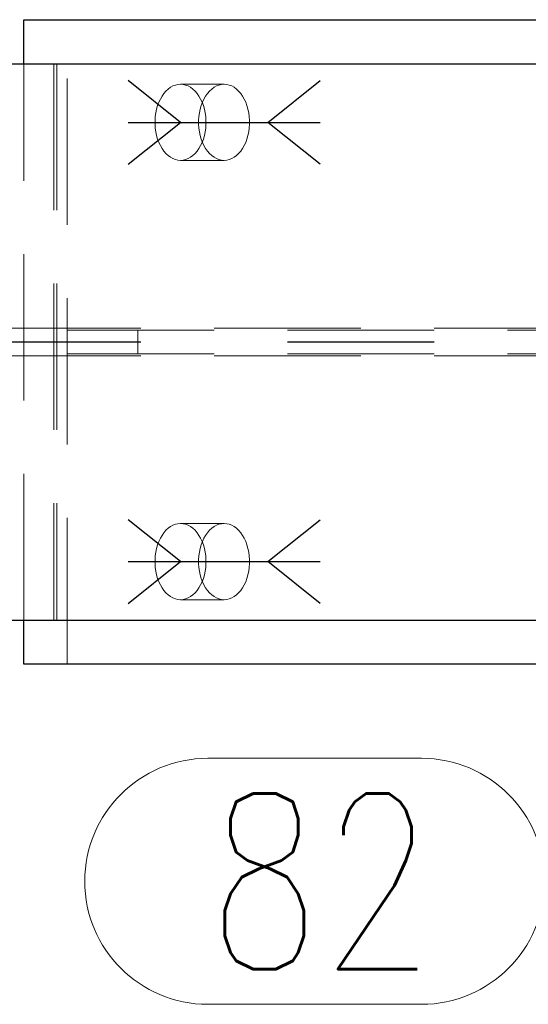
# Model space of a CAD drawing. Header units: millimetres. Extents: x 3528 to 4122, y 12044 to 12491.
# Tile 19 of 58: x 3910 to 3919, y 12065 to 12082. Entities that reach past the tile are written whole.
import ezdxf

# ---------------------------------------------------------------- set-up
doc = ezdxf.new("R2010")
doc.units = ezdxf.units.MM
doc.header["$LTSCALE"] = 10
doc.linetypes.add('HIDDEN', pattern=[0.375, 0.25, -0.125])
doc.linetypes.add('MITTE', pattern=[2, 1.25, -0.25, 0.25, -0.25])
doc.layers.get('Defpoints').update_dxf_attribs({"color": 1})
for name, color, linetype in [('PS_BOLT', 4, 'Continuous'), ('PS_MID', 5, 'MITTE'), ('PS_SHAPE', 3, 'Continuous')]:
    doc.layers.add(name, color=color, linetype=linetype)
for name, color, linetype, lineweight in [('PS_DIM', 4, 'Continuous', 13), ('PS_Hidden', 2, 'HIDDEN', 9), ('PS_Pos', 1, 'Continuous', 15), ('PS_SOLID', 7, 'Continuous', 30)]:
    doc.layers.add(name, color=color, linetype=linetype, lineweight=lineweight)
doc.styles.add('simplex', font='simplex.shx', dxfattribs={"width": 0.75})
doc.dimstyles.new('1_20_GŁ_DS1-LS20', dxfattribs={"dimtxt": 2, "dimasz": 2, "dimexe": 2, "dimexo": 5, "dimgap": 1, "dimtad": 1, "dimjust": 4, "dimdec": 0, "dimlfac": 20, "dimtxsty": 'simplex', "dimblk1": 'NONE', "dimsah": 1, "dimcen": 2, "dimclrd": 256, "dimclre": 256, "dimclrt": 4, "dimadec": 1, "dimazin": 0, "dimtfac": 1, "dimtdec": 0, "dimtmove": 2, "dimatfit": 3, "dimfxl": 1, "dimarcsym": 0})

# ---------------------------------------------------------------- blocks, each defined once
blk = doc.blocks.new('*D150')
at = {"layer": 'Defpoints', "color": 0, "transparency": 16777216}
for p in [(3933.069, 12096.08), (3933.069, 12082.919), (3585.581, 12071.869)]:
    blk.add_point(p, dxfattribs=at)
at = {"layer": 'PS_DIM', "lineweight": -2, "transparency": 16777216}
for p, q in [((3585.581, 12076.869), (3585.581, 12098.08)), ((3933.069, 12087.919), (3933.069, 12098.08)), ((3585.581, 12096.08), (3931.069, 12096.08))]:
    blk.add_line(p, q, dxfattribs=at)
at = {"layer": 'PS_DIM', "transparency": 16777216}
blk.add_solid([(3931.069, 12096.413), (3931.069, 12095.747), (3933.069, 12096.08)], dxfattribs=at)
at = {"layer": 'PS_DIM', "color": 4, "transparency": 16777216, "insert": (3931.049, 12091.846), "char_height": 2, "attachment_point": 5, "rotation": 90, "style": 'simplex'}
blk.add_mtext('14640', dxfattribs=at)
blk = doc.blocks.new('_None')
blk = doc.blocks.new('*D151')
at = {"layer": 'Defpoints', "color": 0, "transparency": 16777216}
for p in [(3945.171, 12096.08), (3585.581, 12071.869), (3945.171, 12071.119)]:
    blk.add_point(p, dxfattribs=at)
at = {"layer": 'PS_DIM', "lineweight": -2, "transparency": 16777216}
for p, q in [((3585.581, 12076.869), (3585.581, 12098.08)), ((3945.171, 12076.119), (3945.171, 12098.08)), ((3585.581, 12096.08), (3943.171, 12096.08))]:
    blk.add_line(p, q, dxfattribs=at)
at = {"layer": 'PS_DIM', "transparency": 16777216}
blk.add_solid([(3943.171, 12096.413), (3943.171, 12095.747), (3945.171, 12096.08)], dxfattribs=at)
at = {"layer": 'PS_DIM', "color": 4, "transparency": 16777216, "insert": (3943.151, 12091.846), "char_height": 2, "attachment_point": 5, "rotation": 90, "style": 'simplex'}
blk.add_mtext('14882', dxfattribs=at)
blk = doc.blocks.new('*X444')
at = {"color": 30, "linetype": 'Continuous'}
for p, q in [((3913.006, 12072.869), (3912.114, 12073.583)), ((3914.494, 12072.869), (3915.386, 12073.583)), ((3912.114, 12072.156), (3913.006, 12072.869)), ((3912.114, 12072.869), (3915.386, 12072.869)), ((3915.386, 12072.156), (3914.494, 12072.869))]:
    blk.add_line(p, q, dxfattribs=at)
blk = doc.blocks.new('*X447')
at = {"layer": 'PS_Hidden', "color": 2, "linetype": 'HIDDEN'}
for p, q in [((3911.076, 12071.119), (3911.076, 12082.119)), ((3910.332, 12071.869), (3910.332, 12081.369)), ((3910.845, 12081.369), (3910.845, 12071.869)), ((3910.895, 12081.369), (3910.895, 12071.869)), ((3912.691, 12080.817), (3912.723, 12080.863)), ((3912.723, 12080.863), (3912.758, 12080.903)), ((3912.758, 12080.903), (3912.795, 12080.938)), ((3912.795, 12080.938), (3912.835, 12080.967)), ((3912.835, 12080.967), (3912.876, 12080.99)), ((3912.876, 12080.99), (3912.919, 12081.006)), ((3912.919, 12081.006), (3912.962, 12081.016)), ((3912.962, 12081.016), (3913.006, 12081.019)), ((3913.006, 12081.019), (3913.05, 12081.016)), ((3913.75, 12081.019), (3913.006, 12081.019)), ((3913.05, 12081.016), (3913.094, 12081.006)), ((3913.094, 12081.006), (3913.136, 12080.99)), ((3913.136, 12080.99), (3913.178, 12080.967)), ((3913.178, 12080.967), (3913.217, 12080.938)), ((3913.217, 12080.938), (3913.254, 12080.903)), ((3913.254, 12080.903), (3913.289, 12080.863)), ((3913.289, 12080.863), (3913.321, 12080.817)), ((3913.467, 12080.863), (3913.435, 12080.817)), ((3913.502, 12080.903), (3913.467, 12080.863)), ((3913.539, 12080.938), (3913.502, 12080.903)), ((3913.579, 12080.967), (3913.539, 12080.938)), ((3913.62, 12080.99), (3913.579, 12080.967)), ((3913.662, 12081.006), (3913.62, 12080.99)), ((3913.706, 12081.016), (3913.662, 12081.006)), ((3913.75, 12081.019), (3913.706, 12081.016)), ((3913.794, 12081.016), (3913.75, 12081.019)), ((3913.837, 12081.006), (3913.794, 12081.016)), ((3913.88, 12080.99), (3913.837, 12081.006)), ((3913.921, 12080.967), (3913.88, 12080.99)), ((3913.961, 12080.938), (3913.921, 12080.967)), ((3913.998, 12080.903), (3913.961, 12080.938)), ((3914.033, 12080.863), (3913.998, 12080.903)), ((3914.065, 12080.817), (3914.033, 12080.863)), ((3912.616, 12080.656), (3912.637, 12080.713)), ((3912.637, 12080.713), (3912.663, 12080.767)), ((3912.663, 12080.767), (3912.691, 12080.817)), ((3913.321, 12080.817), (3913.35, 12080.767)), ((3913.35, 12080.767), (3913.375, 12080.713)), ((3913.381, 12080.713), (3913.36, 12080.656)), ((3913.375, 12080.713), (3913.396, 12080.656)), ((3913.406, 12080.767), (3913.381, 12080.713)), ((3913.435, 12080.817), (3913.406, 12080.767)), ((3914.094, 12080.767), (3914.065, 12080.817)), ((3914.119, 12080.713), (3914.094, 12080.767)), ((3914.14, 12080.656), (3914.119, 12080.713)), ((3912.577, 12080.468), (3912.586, 12080.532)), ((3912.586, 12080.532), (3912.599, 12080.595)), ((3912.599, 12080.595), (3912.616, 12080.656)), ((3913.329, 12080.532), (3913.32, 12080.468)), ((3913.342, 12080.595), (3913.329, 12080.532)), ((3913.36, 12080.656), (3913.342, 12080.595)), ((3913.396, 12080.656), (3913.414, 12080.595)), ((3913.414, 12080.595), (3913.427, 12080.532)), ((3913.427, 12080.532), (3913.436, 12080.468)), ((3914.157, 12080.595), (3914.14, 12080.656)), ((3914.171, 12080.532), (3914.157, 12080.595)), ((3914.179, 12080.468), (3914.171, 12080.532)), ((3912.572, 12080.402), (3912.577, 12080.468)), ((3912.572, 12080.337), (3912.572, 12080.402)), ((3913.32, 12080.468), (3913.316, 12080.402)), ((3913.316, 12080.402), (3913.316, 12080.337)), ((3913.436, 12080.468), (3913.44, 12080.402)), ((3913.44, 12080.402), (3913.44, 12080.337)), ((3914.184, 12080.402), (3914.179, 12080.468)), ((3914.184, 12080.337), (3914.184, 12080.402)), ((3912.577, 12080.271), (3912.572, 12080.337)), ((3912.586, 12080.207), (3912.577, 12080.271)), ((3912.599, 12080.144), (3912.586, 12080.207)), ((3913.316, 12080.337), (3913.32, 12080.271)), ((3913.32, 12080.271), (3913.329, 12080.207)), ((3913.329, 12080.207), (3913.342, 12080.144)), ((3913.427, 12080.207), (3913.414, 12080.144)), ((3913.436, 12080.271), (3913.427, 12080.207)), ((3913.44, 12080.337), (3913.436, 12080.271)), ((3914.157, 12080.144), (3914.171, 12080.207)), ((3914.171, 12080.207), (3914.179, 12080.271)), ((3914.179, 12080.271), (3914.184, 12080.337)), ((3912.616, 12080.083), (3912.599, 12080.144)), ((3912.637, 12080.026), (3912.616, 12080.083)), ((3912.663, 12079.972), (3912.637, 12080.026)), ((3913.342, 12080.144), (3913.36, 12080.083)), ((3913.375, 12080.026), (3913.35, 12079.972)), ((3913.36, 12080.083), (3913.381, 12080.026)), ((3913.396, 12080.083), (3913.375, 12080.026)), ((3913.381, 12080.026), (3913.406, 12079.972)), ((3913.414, 12080.144), (3913.396, 12080.083)), ((3914.094, 12079.972), (3914.119, 12080.026)), ((3914.119, 12080.026), (3914.14, 12080.083)), ((3914.14, 12080.083), (3914.157, 12080.144)), ((3912.691, 12079.922), (3912.663, 12079.972)), ((3912.723, 12079.876), (3912.691, 12079.922)), ((3912.758, 12079.836), (3912.723, 12079.876)), ((3913.289, 12079.876), (3913.254, 12079.836)), ((3913.321, 12079.922), (3913.289, 12079.876)), ((3913.35, 12079.972), (3913.321, 12079.922)), ((3913.406, 12079.972), (3913.435, 12079.922)), ((3913.435, 12079.922), (3913.467, 12079.876)), ((3913.467, 12079.876), (3913.502, 12079.836)), ((3913.998, 12079.836), (3914.033, 12079.876)), ((3914.033, 12079.876), (3914.065, 12079.922)), ((3914.065, 12079.922), (3914.094, 12079.972)), ((3912.795, 12079.801), (3912.758, 12079.836)), ((3912.835, 12079.772), (3912.795, 12079.801)), ((3912.876, 12079.749), (3912.835, 12079.772)), ((3912.919, 12079.733), (3912.876, 12079.749)), ((3912.962, 12079.723), (3912.919, 12079.733)), ((3913.006, 12079.719), (3912.962, 12079.723)), ((3913.05, 12079.723), (3913.006, 12079.719)), ((3913.75, 12079.719), (3913.006, 12079.719)), ((3913.094, 12079.733), (3913.05, 12079.723)), ((3913.136, 12079.749), (3913.094, 12079.733)), ((3913.178, 12079.772), (3913.136, 12079.749)), ((3913.217, 12079.801), (3913.178, 12079.772)), ((3913.254, 12079.836), (3913.217, 12079.801)), ((3913.502, 12079.836), (3913.539, 12079.801)), ((3913.539, 12079.801), (3913.579, 12079.772)), ((3913.579, 12079.772), (3913.62, 12079.749)), ((3913.62, 12079.749), (3913.662, 12079.733)), ((3913.662, 12079.733), (3913.706, 12079.723)), ((3913.706, 12079.723), (3913.75, 12079.719)), ((3913.75, 12079.719), (3913.794, 12079.723)), ((3913.794, 12079.723), (3913.837, 12079.733)), ((3913.837, 12079.733), (3913.88, 12079.749)), ((3913.88, 12079.749), (3913.921, 12079.772)), ((3913.921, 12079.772), (3913.961, 12079.801)), ((3913.961, 12079.801), (3913.998, 12079.836)), ((3699.831, 12076.854), (3944.105, 12076.854)), ((3828.581, 12076.819), (3923.285, 12076.819)), ((3912.279, 12076.419), (3912.279, 12076.819)), ((3699.831, 12076.384), (3944.105, 12076.384)), ((3828.581, 12076.419), (3923.285, 12076.419)), ((3912.795, 12073.438), (3912.835, 12073.467)), ((3912.835, 12073.467), (3912.876, 12073.49)), ((3912.876, 12073.49), (3912.919, 12073.506)), ((3912.919, 12073.506), (3912.962, 12073.516)), ((3912.962, 12073.516), (3913.006, 12073.519)), ((3913.006, 12073.519), (3913.05, 12073.516)), ((3913.75, 12073.519), (3913.006, 12073.519)), ((3913.05, 12073.516), (3913.094, 12073.506)), ((3913.094, 12073.506), (3913.136, 12073.49)), ((3913.136, 12073.49), (3913.178, 12073.467)), ((3913.178, 12073.467), (3913.217, 12073.438)), ((3913.579, 12073.467), (3913.539, 12073.438)), ((3913.62, 12073.49), (3913.579, 12073.467)), ((3913.662, 12073.506), (3913.62, 12073.49)), ((3913.706, 12073.516), (3913.662, 12073.506)), ((3913.75, 12073.519), (3913.706, 12073.516)), ((3913.794, 12073.516), (3913.75, 12073.519)), ((3913.837, 12073.506), (3913.794, 12073.516)), ((3913.88, 12073.49), (3913.837, 12073.506)), ((3913.921, 12073.467), (3913.88, 12073.49)), ((3913.961, 12073.438), (3913.921, 12073.467)), ((3912.663, 12073.267), (3912.691, 12073.317)), ((3912.691, 12073.317), (3912.723, 12073.363)), ((3912.723, 12073.363), (3912.758, 12073.403)), ((3912.758, 12073.403), (3912.795, 12073.438)), ((3913.217, 12073.438), (3913.254, 12073.403)), ((3913.254, 12073.403), (3913.289, 12073.363)), ((3913.289, 12073.363), (3913.321, 12073.317)), ((3913.321, 12073.317), (3913.35, 12073.267)), ((3913.435, 12073.317), (3913.406, 12073.267)), ((3913.467, 12073.363), (3913.435, 12073.317)), ((3913.502, 12073.403), (3913.467, 12073.363)), ((3913.539, 12073.438), (3913.502, 12073.403)), ((3913.998, 12073.403), (3913.961, 12073.438)), ((3914.033, 12073.363), (3913.998, 12073.403)), ((3914.065, 12073.317), (3914.033, 12073.363)), ((3914.094, 12073.267), (3914.065, 12073.317)), ((3912.599, 12073.095), (3912.616, 12073.156)), ((3912.616, 12073.156), (3912.637, 12073.213)), ((3912.637, 12073.213), (3912.663, 12073.267)), ((3913.36, 12073.156), (3913.342, 12073.095)), ((3913.35, 12073.267), (3913.375, 12073.213)), ((3913.381, 12073.213), (3913.36, 12073.156)), ((3913.375, 12073.213), (3913.396, 12073.156)), ((3913.406, 12073.267), (3913.381, 12073.213)), ((3913.396, 12073.156), (3913.414, 12073.095)), ((3914.119, 12073.213), (3914.094, 12073.267)), ((3914.14, 12073.156), (3914.119, 12073.213)), ((3914.157, 12073.095), (3914.14, 12073.156)), ((3912.572, 12072.902), (3912.577, 12072.968)), ((3912.577, 12072.968), (3912.586, 12073.032)), ((3912.586, 12073.032), (3912.599, 12073.095)), ((3913.32, 12072.968), (3913.316, 12072.902)), ((3913.329, 12073.032), (3913.32, 12072.968)), ((3913.342, 12073.095), (3913.329, 12073.032)), ((3913.414, 12073.095), (3913.427, 12073.032)), ((3913.427, 12073.032), (3913.436, 12072.968)), ((3913.436, 12072.968), (3913.44, 12072.902)), ((3914.171, 12073.032), (3914.157, 12073.095)), ((3914.179, 12072.968), (3914.171, 12073.032)), ((3914.184, 12072.902), (3914.179, 12072.968)), ((3912.572, 12072.837), (3912.572, 12072.902)), ((3912.577, 12072.771), (3912.572, 12072.837)), ((3913.316, 12072.902), (3913.316, 12072.837)), ((3913.316, 12072.837), (3913.32, 12072.771)), ((3913.44, 12072.837), (3913.436, 12072.771)), ((3913.44, 12072.902), (3913.44, 12072.837)), ((3914.179, 12072.771), (3914.184, 12072.837)), ((3914.184, 12072.837), (3914.184, 12072.902)), ((3912.586, 12072.707), (3912.577, 12072.771)), ((3912.599, 12072.644), (3912.586, 12072.707)), ((3912.616, 12072.583), (3912.599, 12072.644)), ((3913.32, 12072.771), (3913.329, 12072.707)), ((3913.329, 12072.707), (3913.342, 12072.644)), ((3913.342, 12072.644), (3913.36, 12072.583)), ((3913.414, 12072.644), (3913.396, 12072.583)), ((3913.427, 12072.707), (3913.414, 12072.644)), ((3913.436, 12072.771), (3913.427, 12072.707)), ((3914.14, 12072.583), (3914.157, 12072.644)), ((3914.157, 12072.644), (3914.171, 12072.707)), ((3914.171, 12072.707), (3914.179, 12072.771)), ((3912.637, 12072.526), (3912.616, 12072.583)), ((3912.663, 12072.472), (3912.637, 12072.526)), ((3912.691, 12072.422), (3912.663, 12072.472)), ((3913.35, 12072.472), (3913.321, 12072.422)), ((3913.375, 12072.526), (3913.35, 12072.472)), ((3913.36, 12072.583), (3913.381, 12072.526)), ((3913.396, 12072.583), (3913.375, 12072.526)), ((3913.381, 12072.526), (3913.406, 12072.472)), ((3913.406, 12072.472), (3913.435, 12072.422)), ((3914.065, 12072.422), (3914.094, 12072.472)), ((3914.094, 12072.472), (3914.119, 12072.526)), ((3914.119, 12072.526), (3914.14, 12072.583)), ((3912.723, 12072.376), (3912.691, 12072.422)), ((3912.758, 12072.336), (3912.723, 12072.376)), ((3912.795, 12072.301), (3912.758, 12072.336)), ((3912.835, 12072.272), (3912.795, 12072.301)), ((3913.217, 12072.301), (3913.178, 12072.272)), ((3913.254, 12072.336), (3913.217, 12072.301)), ((3913.289, 12072.376), (3913.254, 12072.336)), ((3913.321, 12072.422), (3913.289, 12072.376)), ((3913.435, 12072.422), (3913.467, 12072.376)), ((3913.467, 12072.376), (3913.502, 12072.336)), ((3913.502, 12072.336), (3913.539, 12072.301)), ((3913.539, 12072.301), (3913.579, 12072.272)), ((3913.921, 12072.272), (3913.961, 12072.301)), ((3913.961, 12072.301), (3913.998, 12072.336)), ((3913.998, 12072.336), (3914.033, 12072.376)), ((3914.033, 12072.376), (3914.065, 12072.422)), ((3912.876, 12072.249), (3912.835, 12072.272)), ((3912.919, 12072.233), (3912.876, 12072.249)), ((3912.962, 12072.223), (3912.919, 12072.233)), ((3913.006, 12072.219), (3912.962, 12072.223)), ((3913.05, 12072.223), (3913.006, 12072.219)), ((3913.75, 12072.219), (3913.006, 12072.219)), ((3913.094, 12072.233), (3913.05, 12072.223)), ((3913.136, 12072.249), (3913.094, 12072.233)), ((3913.178, 12072.272), (3913.136, 12072.249)), ((3913.579, 12072.272), (3913.62, 12072.249)), ((3913.62, 12072.249), (3913.662, 12072.233)), ((3913.662, 12072.233), (3913.706, 12072.223)), ((3913.706, 12072.223), (3913.75, 12072.219)), ((3913.75, 12072.219), (3913.794, 12072.223)), ((3913.794, 12072.223), (3913.837, 12072.233)), ((3913.837, 12072.233), (3913.88, 12072.249)), ((3913.88, 12072.249), (3913.921, 12072.272))]:
    blk.add_line(p, q, dxfattribs=at)
at = {"layer": 'PS_MID', "color": 5, "linetype": 'MITTE'}
for p, q in [((3912.506, 12080.369), (3914.25, 12080.369)), ((3699.831, 12076.619), (3947.262, 12076.619)), ((3912.506, 12072.869), (3914.25, 12072.869))]:
    blk.add_line(p, q, dxfattribs=at)
at = {"layer": 'PS_SOLID', "color": 7, "linetype": 'Continuous'}
for p, q in [((3910.332, 12082.119), (3931.319, 12082.119)), ((3910.332, 12081.369), (3910.332, 12082.119)), ((3699.831, 12081.369), (3944.762, 12081.369)), ((3699.831, 12071.869), (3944.762, 12071.869)), ((3910.332, 12071.119), (3910.332, 12071.869)), ((3944.427, 12071.119), (3910.332, 12071.119))]:
    blk.add_line(p, q, dxfattribs=at)
blk = doc.blocks.new('*X454')
at = {"color": 30, "linetype": 'Continuous'}
for p, q in [((3913.006, 12080.369), (3912.114, 12081.083)), ((3914.494, 12080.369), (3915.386, 12081.083)), ((3912.114, 12079.656), (3913.006, 12080.369)), ((3912.114, 12080.369), (3915.386, 12080.369)), ((3915.386, 12079.656), (3914.494, 12080.369))]:
    blk.add_line(p, q, dxfattribs=at)
blk = doc.blocks.new('*X476')
at = {"color": 1}
for p, q in [((3927.752, 12076.619), (3924.216, 12067.41)), ((3913.473, 12069.51), (3917.116, 12069.51)), ((3919.216, 12067.41), (3924.216, 12067.41)), ((3913.473, 12065.31), (3917.116, 12065.31))]:
    blk.add_line(p, q, dxfattribs=at)
for centre, start, end in [((3913.473, 12067.41), 90, 270), ((3917.116, 12067.41), 270, 90)]:
    blk.add_arc(centre, 2.1, start, end, dxfattribs=at)
at = {"color": 2, "style": 'simplex', "width": 0.75}
blk.add_text('82', height=3, dxfattribs=at).set_placement((3913.473, 12065.91))

msp = doc.modelspace()

# ---------------------------------------------------------------- block references
at = {"layer": 'PS_BOLT', "color": 30}
for name in ['*X454', '*X444']:
    msp.add_blockref(name, (0, 0), dxfattribs=at)
at = {"layer": 'PS_Pos'}
msp.add_blockref('*X476', (0, 0), dxfattribs=at)
at = {"layer": 'PS_SHAPE'}
msp.add_blockref('*X447', (0, 0), dxfattribs=at)

# ---------------------------------------------------------------- dimensions: what is measured, and where the dimension line sits
at = {"layer": 'PS_DIM'}
for base, p2, text, picture, middle in [((3933.069, 12096.08), (3933.069, 12082.919), '14640', '*D150', (3931.049, 12091.846)), ((3945.171, 12096.08), (3945.171, 12071.119), '14882', '*D151', (3943.151, 12091.846))]:
    dim = msp.add_linear_dim(base=base, p1=(3585.581, 12071.869), p2=p2, text=text, dimstyle='1_20_GŁ_DS1-LS20', dxfattribs=at)
    dim.commit()
    dim.dimension.update_dxf_attribs({"geometry": picture, "text_midpoint": middle, "dimtype": 128, "text_rotation": 90})

doc.saveas('drawing.dxf')
